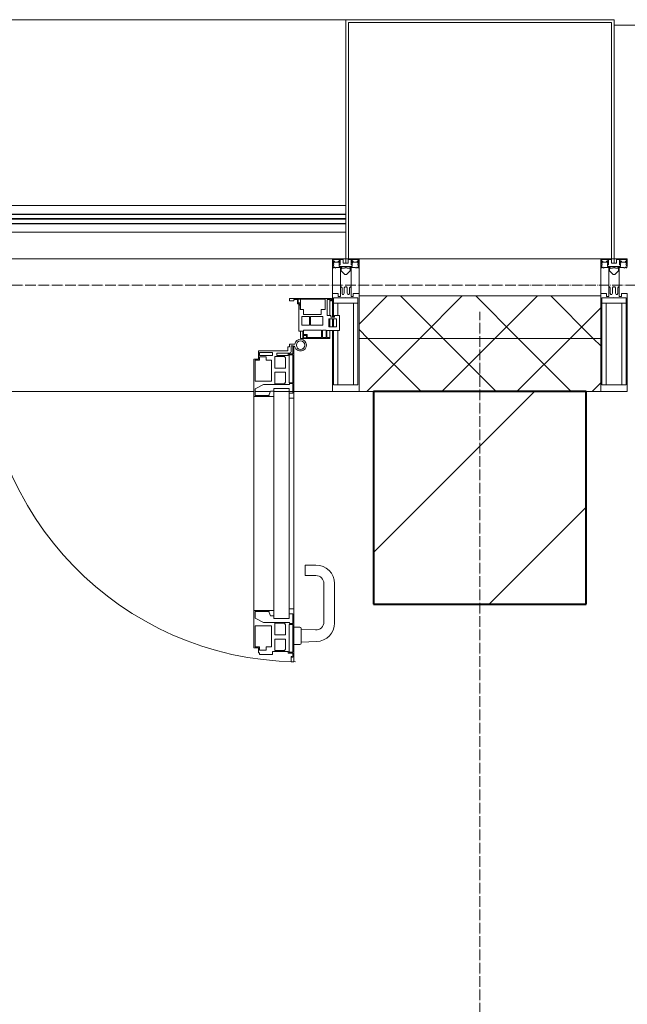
# Model space of a CAD drawing. Header units: millimetres. Extents: x -816133 to 919604, y 87941 to 147341.
# Tile 243 of 256: x 153119 to 154263, y 137279 to 139133. Entities that reach past the tile are written whole.
import ezdxf

# ---------------------------------------------------------------- set-up
doc = ezdxf.new("R2010")
doc.units = ezdxf.units.MM
doc.linetypes.add('ADSK_Линия сетки', pattern=[25, 20, -2.5, 0, -2.5])
doc.linetypes.add('Линия сетки', pattern=[25, 20, -2.5, 0, -2.5])
for name, color, linetype, lineweight in [('A-200-M_WALL', 7, 'Continuous', 18), ('A-200-M_WALL_PAT', 7, 'Continuous', 40), ('A-214-M_CURT_WALL', 7, 'Continuous', 18), ('A-215-M_CURT_PANEL', 7, 'Continuous', 18), ('A-280-M_COLUMN', 7, 'Continuous', 18), ('A-325-M_DOOR', 7, 'Continuous', 18), ('S-280-M_COLUMN', 7, 'Continuous', 18), ('Z-030-M_GRID', 7, 'Continuous', 9), ('Z-060-M_DETAIL', 7, 'Continuous', 18), ('Поручни', 252, 'Continuous', 5), ('СС-011-ПОЖ-СИГНАЛИЗАЦИЯ', 1, 'Continuous', 30)]:
    doc.layers.add(name, color=color, linetype=linetype, lineweight=lineweight)

# ---------------------------------------------------------------- blocks, each defined once
blk = doc.blocks.new('13эт')
at = {"layer": 'S-280-M_COLUMN', "lineweight": 9}
h = blk.add_hatch(dxfattribs=at)
h.set_pattern_fill('FP_11', color=9, style=0, pattern_type=2)
h.set_pattern_definition([(45, (306945.4, 105532.93), (-314.309, 314.309), []), (45, (307259.7, 105532.93), (-314.309, 314.309), [555.625, -111.125, 3.353, -107.772])])
h.paths.add_polyline_path([(429095.4, 138032.9), (429495.4, 138032.9), (429495.4, 138432.9), (429095.4, 138432.9), (429095.4, 138055.3)])
at = {"layer": 'A-200-M_WALL', "color": 9, "lineweight": 9}
for p, q in [((429522.9, 138612.9), (429067.9, 138612.9)), ((429067.9, 138612.9), (429067.9, 138432.9)), ((429522.9, 138432.9), (429522.9, 138612.9)), ((429522.9, 138532.9), (429067.9, 138532.9)), ((429067.9, 138432.9), (429095.4, 138432.9)), ((429495.4, 138432.9), (429522.9, 138432.9))]:
    blk.add_line(p, q, dxfattribs=at)
at = {"layer": 'A-200-M_WALL_PAT', "color": 9, "linetype": 'Continuous', "lineweight": 5}
for p, q in [((429067.9, 138560), (429120.9, 138612.9)), ((429226.1, 138532.9), (429146.1, 138612.9)), ((429182.3, 138532.9), (429262.3, 138612.9)), ((429367.5, 138532.9), (429287.5, 138612.9)), ((429323.7, 138532.9), (429403.7, 138612.9)), ((429508.9, 138532.9), (429428.9, 138612.9)), ((429465.1, 138532.9), (429522.9, 138590.7)), ((429084.6, 138532.9), (429067.9, 138549.7)), ((429082.3, 138432.9), (429182.3, 138532.9)), ((429184.6, 138432.9), (429084.6, 138532.9)), ((429223.7, 138432.9), (429323.7, 138532.9)), ((429326.1, 138432.9), (429226.1, 138532.9)), ((429365.1, 138432.9), (429465.1, 138532.9)), ((429467.5, 138432.9), (429367.5, 138532.9)), ((429522.9, 138518.9), (429508.9, 138532.9)), ((429506.5, 138432.9), (429522.9, 138449.3))]:
    blk.add_line(p, q, dxfattribs=at)
at = {"layer": 'A-214-M_CURT_WALL', "color": 9, "lineweight": 5}
for p, q in [((429017.9, 138682.9), (427705.4, 138682.9)), ((428869.9, 138432.9), (427853.4, 138432.9)), ((428900.8, 138432.9), (428872.2, 138432.9)), ((428943.3, 138432.9), (428907.6, 138432.9)), ((429017.9, 138432.9), (428945.4, 138432.9))]:
    blk.add_line(p, q, dxfattribs=at)
at = {"layer": 'A-214-M_CURT_WALL', "color": 9, "lineweight": 5, "extrusion": (0, 0, -1)}
for p, q in [((429042.9, 138682.9), (429017.9, 138682.9)), ((429017.9, 138682.9), (429017.9, 138572.8)), ((429067.9, 138682.9), (429047.9, 138682.9)), ((429067.9, 138432.9), (429067.9, 138682.9)), ((429542.9, 138682.9), (429522.9, 138682.9)), ((429522.9, 138682.9), (429522.9, 138432.9)), ((429572.9, 138682.9), (429547.9, 138682.9)), ((429017.9, 138569.6), (429017.9, 138554.6)), ((429017.9, 138547.8), (429017.9, 138432.9)), ((429017.9, 138432.9), (429067.9, 138432.9)), ((429522.9, 138432.9), (429572.9, 138432.9))]:
    blk.add_line(p, q, dxfattribs=at)
at = {"layer": 'A-215-M_CURT_PANEL', "color": 9, "lineweight": 5}
for p, q in [((429015.9, 138608.4), (428936.9, 138608.4)), ((428936.9, 138608.4), (428936.9, 138603.4)), ((428945.5, 138603.4), (428945.5, 138606.4)), ((428945.5, 138606.4), (428951.9, 138606.4)), ((428951.9, 138606.4), (428951.9, 138598.1)), ((428953.6, 138599.8), (428953.6, 138606.6)), ((428953.6, 138606.6), (429004.1, 138606.6)), ((428957.9, 138606.8), (428957.9, 138587.4)), ((429004.1, 138606.6), (429004.1, 138587.4)), ((429007.9, 138576.3), (429007.9, 138606.2)), ((429007.9, 138606.2), (429014.4, 138606.2)), ((429012.9, 138576.3), (429012.9, 138606.2)), ((429014.4, 138606.2), (429014.4, 138603.5)), ((429015.9, 138603.5), (429015.9, 138608.4)), ((428936.9, 138603.4), (428945.5, 138603.4)), ((428951.9, 138598.1), (428954.9, 138598.1)), ((428956.6, 138599.8), (428953.6, 138599.8)), ((428954.9, 138598.1), (428954.9, 138546.4)), ((428956.6, 138594.7), (428956.6, 138599.8)), ((428957.4, 138593.9), (428956.6, 138594.7)), ((428957.4, 138587.4), (428957.4, 138593.9)), ((428963.7, 138587.4), (428957.4, 138587.4)), ((428963.7, 138577.9), (428963.7, 138587.4)), ((429004.1, 138587.4), (428996.9, 138587.4)), ((428996.9, 138587.4), (428996.9, 138577.9)), ((429014.4, 138603.5), (429015.9, 138603.5)), ((428960.3, 138558), (428960.3, 138574.2)), ((428960.3, 138574.2), (428974.6, 138574.2)), ((428996.9, 138577.9), (428963.7, 138577.9)), ((428974.6, 138574.2), (428974.6, 138558)), ((428976.8, 138558), (428976.8, 138574.2)), ((428976.8, 138574.2), (428999.5, 138574.2)), ((428999.5, 138574.2), (428999.5, 138558)), ((429014.9, 138576.3), (429007.9, 138576.3)), ((429010.8, 138554.6), (429010.8, 138569.6)), ((429010.8, 138569.6), (429025.8, 138569.6)), ((429012.9, 138554.6), (429012.9, 138569.6)), ((429014.9, 138572.8), (429014.9, 138576.3)), ((429021.9, 138572.8), (429014.9, 138572.8)), ((429030.9, 138576.3), (429021.9, 138576.3)), ((429021.9, 138576.3), (429021.9, 138572.8)), ((429025.8, 138569.6), (429025.8, 138554.6)), ((429030.9, 138547.8), (429030.9, 138576.3)), ((428974.6, 138558), (428960.3, 138558)), ((428999.5, 138558), (428976.8, 138558)), ((429025.8, 138554.6), (429010.8, 138554.6)), ((428954.9, 138546.4), (428961.9, 138546.4)), ((428957.9, 138546.4), (428957.9, 138532.9)), ((428957.9, 138532.9), (428961.9, 138532.9)), ((428961.9, 138546.4), (428961.9, 138532.9)), ((428961.9, 138532.9), (429012.9, 138532.9)), ((428963.2, 138534.2), (428963.2, 138538.5)), ((428963.2, 138538.5), (428969.2, 138538.5)), ((428969.2, 138534.2), (428963.2, 138534.2)), ((428963.5, 138548.7), (428997.5, 138548.7)), ((428963.5, 138540.1), (428963.5, 138548.7)), ((428970.5, 138540.1), (428963.5, 138540.1)), ((428969.2, 138538.5), (428969.2, 138534.2)), ((428970.5, 138534.5), (428970.5, 138540.1)), ((428997.5, 138534.5), (428970.5, 138534.5)), ((428997.5, 138548.7), (428997.5, 138534.5)), ((428998.9, 138534.7), (428998.9, 138548.4)), ((428998.9, 138548.4), (429005.9, 138548.4)), ((429005.9, 138534.7), (428998.9, 138534.7)), ((429005.9, 138548.4), (429005.9, 138534.7)), ((429007.5, 138534.4), (429007.5, 138547.8)), ((429007.5, 138547.8), (429030.9, 138547.8)), ((429012.9, 138534.4), (429007.5, 138534.4)), ((429012.9, 138534.4), (429012.9, 138547.8)), ((429012.9, 138532.9), (429012.9, 138534.4))]:
    blk.add_line(p, q, dxfattribs=at)
at = {"layer": 'A-280-M_COLUMN', "color": 9, "lineweight": 5}
for p, q in [((429042.9, 139132.9), (427680.4, 139132.9)), ((429547.9, 139132.9), (429042.9, 139132.9)), ((429042.9, 139132.9), (429042.9, 138682.9)), ((429047.9, 138682.9), (429047.9, 139127.9)), ((429047.9, 139127.9), (429542.9, 139127.9)), ((429542.9, 139127.9), (429542.9, 138682.9)), ((429547.9, 138682.9), (429547.9, 139132.9)), ((430910.4, 139122.9), (429547.9, 139122.9)), ((429042.9, 138682.9), (429047.9, 138682.9)), ((429067.9, 138682.9), (429522.9, 138682.9)), ((429542.9, 138682.9), (429547.9, 138682.9))]:
    blk.add_line(p, q, dxfattribs=at)
at = {"layer": 'A-325-M_DOOR', "color": 9, "lineweight": 5}
for p, q in [((428934.1, 138517.3), (428936.8, 138517.3)), ((428934.1, 138509.6), (428934.1, 138517.3)), ((428936.8, 138522.2), (428947, 138522.2)), ((428936.8, 138517.3), (428936.8, 138522.2)), ((428943.3, 138518.7), (428940.3, 138518.7)), ((428940.3, 138518.7), (428940.3, 138508.4)), ((428943.3, 138503.7), (428943.3, 138518.7)), ((428945.4, 138518.7), (428945.4, 138420.7)), ((428878.8, 138509.6), (428934.1, 138509.6)), ((428878.8, 138493.7), (428878.8, 138509.6)), ((428880.3, 138506.2), (428880.3, 138500.7)), ((428905.3, 138506.2), (428880.3, 138506.2)), ((428880.3, 138500.7), (428905.3, 138500.7)), ((428880.5, 138498.5), (428880.5, 138492)), ((428892.9, 138498.5), (428880.5, 138498.5)), ((428892.9, 138491.9), (428892.9, 138498.5)), ((428905.3, 138500.7), (428905.3, 138506.2)), ((428909.4, 138498.9), (428909.4, 138477.2)), ((428927.7, 138498.9), (428909.4, 138498.9)), ((428913, 138505.4), (428913, 138500.7)), ((428937.2, 138505.4), (428913, 138505.4)), ((428913, 138500.7), (428934.6, 138500.7)), ((428929.3, 138496.2), (428927.7, 138498.9)), ((428929.3, 138477.2), (428929.3, 138496.2)), ((428934.6, 138503.7), (428943.3, 138503.7)), ((428934.6, 138500.7), (428934.6, 138503.7)), ((428936.3, 138502), (428936.3, 138449.6)), ((428943.3, 138502), (428936.3, 138502)), ((428943.3, 138449.6), (428943.3, 138502)), ((428869.9, 138493.7), (428878.8, 138493.7)), ((428869.9, 138423.7), (428869.9, 138493.7)), ((428872.3, 138492), (428872.3, 138452.4)), ((428880.5, 138492), (428872.3, 138492)), ((428903, 138491.9), (428892.9, 138491.9)), ((428903, 138452.4), (428903, 138491.9)), ((428909.4, 138477.2), (428929.3, 138477.2)), ((428929.3, 138469.4), (428909.4, 138469.4)), ((428909.4, 138469.4), (428909.4, 138447.7)), ((428929.3, 138450.3), (428929.3, 138469.4)), ((428888, 138445.9), (428872.2, 138438.2)), ((428872.3, 138452.4), (428903, 138452.4)), ((428937.1, 138445.9), (428888, 138445.9)), ((428907.6, 138005.6), (428907.6, 138438.7)), ((428936.3, 138438.7), (428907.6, 138438.7)), ((428909.4, 138447.7), (428927.7, 138447.7)), ((428927.7, 138447.7), (428929.3, 138450.3)), ((428936.3, 138449.6), (428943.3, 138449.6)), ((428936.3, 138438.7), (428936.3, 138005.6)), ((428937.1, 138447.9), (428937.1, 138445.9)), ((428943.3, 138447.9), (428937.1, 138447.9)), ((428943.3, 138429.8), (428943.3, 138447.9)), ((428945.4, 138438.7), (428945.4, 138005.6)), ((428907.6, 138423.7), (428869.9, 138423.7)), ((428869.9, 138020.6), (428869.9, 138423.7)), ((428872.2, 138438.2), (428872.2, 138425.2)), ((428872.2, 138425.2), (428898.8, 138425.2)), ((428898.8, 138427.3), (428901, 138433.4)), ((428898.8, 138425.2), (428898.8, 138427.3)), ((428901, 138433.4), (428907.6, 138433.4)), ((428907.6, 138433.4), (428907.6, 138423.7)), ((428936.3, 138429.8), (428943.3, 138429.8)), ((428936.3, 138420.7), (428936.3, 138429.8)), ((428945.4, 138420.7), (428936.3, 138420.7)), ((428986.8, 138106.4), (428966.8, 138106.4)), ((428966.8, 138106.4), (428966.8, 138086.4)), ((428966.8, 138086.4), (428986.8, 138086.4)), ((429001.8, 138071.4), (429001.8, 137999.2)), ((429021.8, 137997.2), (429021.8, 138071.4)), ((428869.9, 138020.6), (428907.6, 138020.6)), ((428869.9, 137950.6), (428869.9, 138020.6)), ((428869.9, 138020.6), (428907.6, 138020.6)), ((428869.9, 137950.6), (428869.9, 138020.6)), ((428872.2, 138019.1), (428872.2, 138006.1)), ((428898.8, 138019.1), (428872.2, 138019.1)), ((428872.2, 138019.1), (428872.2, 138006.1)), ((428898.8, 138019.1), (428872.2, 138019.1)), ((428898.8, 138017), (428898.8, 138019.1)), ((428898.8, 138017), (428898.8, 138019.1)), ((428901, 138011), (428898.8, 138017)), ((428901, 138011), (428898.8, 138017)), ((428907.6, 138020.6), (428907.6, 138011)), ((428907.6, 138020.6), (428907.6, 138011)), ((428936.3, 138023.6), (428945.4, 138023.6)), ((428936.3, 138014.5), (428936.3, 138023.6)), ((428936.3, 138023.6), (428945.4, 138023.6)), ((428936.3, 138014.5), (428936.3, 138023.6)), ((428943.3, 138014.5), (428936.3, 138014.5)), ((428943.3, 138014.5), (428936.3, 138014.5)), ((428943.3, 137996.4), (428943.3, 138014.5)), ((428943.3, 137996.4), (428943.3, 138014.5)), ((428945.4, 138023.6), (428945.4, 137924)), ((428945.4, 138023.6), (428945.4, 137924)), ((428872.2, 138006.1), (428888, 137998.4)), ((428872.2, 138006.1), (428888, 137998.4)), ((428888, 137998.4), (428937.1, 137998.4)), ((428888, 137998.4), (428937.1, 137998.4)), ((428907.6, 138011), (428901, 138011)), ((428907.6, 138011), (428901, 138011)), ((428936.3, 138005.6), (428907.6, 138005.6)), ((428909.4, 137996.7), (428909.4, 137975)), ((428927.7, 137996.7), (428909.4, 137996.7)), ((428909.4, 137996.7), (428909.4, 137975)), ((428927.7, 137996.7), (428909.4, 137996.7)), ((428929.3, 137994), (428927.7, 137996.7)), ((428929.3, 137994), (428927.7, 137996.7)), ((428929.3, 137975), (428929.3, 137994)), ((428929.3, 137975), (428929.3, 137994)), ((428943.3, 137994.7), (428936.3, 137994.7)), ((428936.3, 137994.7), (428936.3, 137942.3)), ((428943.3, 137994.7), (428936.3, 137994.7)), ((428936.3, 137994.7), (428936.3, 137942.3)), ((428937.1, 137998.4), (428937.1, 137996.4)), ((428937.1, 137998.4), (428937.1, 137996.4)), ((428937.1, 137996.4), (428943.3, 137996.4)), ((428937.1, 137996.4), (428943.3, 137996.4)), ((428943.3, 137942.3), (428943.3, 137994.7)), ((428943.3, 137942.3), (428943.3, 137994.7)), ((428903, 137991.9), (428872.3, 137991.9)), ((428872.3, 137991.9), (428872.3, 137952.3)), ((428903, 137991.9), (428872.3, 137991.9)), ((428872.3, 137991.9), (428872.3, 137952.3)), ((428903, 137952.4), (428903, 137991.9)), ((428903, 137952.4), (428903, 137991.9)), ((428956.8, 137989.4), (428945.3, 137989.4)), ((428959.3, 137959.4), (428959.3, 137986.9)), ((428986.2, 137984.2), (428959.3, 137985.2)), ((428909.4, 137975), (428929.3, 137975)), ((428909.4, 137975), (428929.3, 137975)), ((428929.3, 137967.1), (428909.4, 137967.1)), ((428909.4, 137967.1), (428909.4, 137945.4)), ((428929.3, 137967.1), (428909.4, 137967.1)), ((428909.4, 137967.1), (428909.4, 137945.4)), ((428929.3, 137948.1), (428929.3, 137967.1)), ((428929.3, 137948.1), (428929.3, 137967.1)), ((428945.3, 137956.9), (428956.8, 137956.9)), ((428959.3, 137961.2), (428988.1, 137962.3)), ((428878.8, 137950.6), (428869.9, 137950.6)), ((428878.8, 137950.6), (428869.9, 137950.6)), ((428872.3, 137952.3), (428880.5, 137952.3)), ((428872.3, 137952.3), (428880.5, 137952.3)), ((428878.8, 137941.1), (428878.8, 137950.6)), ((428878.8, 137941.1), (428878.8, 137950.6)), ((428880.3, 137941.1), (428878.8, 137941.1)), ((428880.3, 137941.1), (428878.8, 137941.1)), ((428880.3, 137938.1), (428880.3, 137941.1)), ((428880.3, 137938.1), (428880.3, 137941.1)), ((428905.3, 137938.1), (428880.3, 137938.1)), ((428905.3, 137938.1), (428880.3, 137938.1)), ((428880.5, 137952.3), (428880.5, 137945.8)), ((428880.5, 137952.3), (428880.5, 137945.8)), ((428880.5, 137945.8), (428892.9, 137945.8)), ((428880.5, 137945.8), (428892.9, 137945.8)), ((428892.9, 137952.4), (428903, 137952.4)), ((428892.9, 137945.8), (428892.9, 137952.4)), ((428892.9, 137952.4), (428903, 137952.4)), ((428892.9, 137945.8), (428892.9, 137952.4)), ((428905.3, 137943.6), (428905.3, 137938.1)), ((428934.6, 137943.6), (428905.3, 137943.6)), ((428905.3, 137943.6), (428905.3, 137938.1)), ((428934.6, 137943.6), (428905.3, 137943.6)), ((428909.4, 137945.4), (428927.7, 137945.4)), ((428909.4, 137945.4), (428927.7, 137945.4)), ((428927.7, 137945.4), (428929.3, 137948.1)), ((428927.7, 137945.4), (428929.3, 137948.1)), ((428934.6, 137940.6), (428934.6, 137943.6)), ((428934.6, 137940.6), (428934.6, 137943.6)), ((428943.3, 137940.6), (428934.6, 137940.6)), ((428943.3, 137940.6), (428934.6, 137940.6)), ((428936.3, 137942.3), (428943.3, 137942.3)), ((428936.3, 137942.3), (428943.3, 137942.3)), ((428943.3, 137932.6), (428943.3, 137940.6)), ((428943.3, 137932.6), (428943.3, 137940.6)), ((428940.3, 137934), (428941.5, 137934)), ((428940.3, 137924), (428940.3, 137934)), ((428940.3, 137934), (428941.5, 137934)), ((428940.3, 137924), (428940.3, 137934)), ((428945.4, 137924), (428940.3, 137924)), ((428945.4, 137924), (428940.3, 137924)), ((428941.5, 137934), (428941.5, 137932.6)), ((428941.5, 137934), (428941.5, 137932.6)), ((428941.5, 137932.6), (428943.3, 137932.6)), ((428941.5, 137932.6), (428943.3, 137932.6))]:
    blk.add_line(p, q, dxfattribs=at)
for centre, radius, start, end in [((428957.9, 138520.3), 11, 196.047, 170.0284), ((428957.9, 138520.3), 596.2, 179.296, 269.0613), ((428945.4, 138516.7), 2.03, 16.0721, 90), ((428957.9, 138520.3), 8, 90, 270), ((428957.9, 138520.3), 8, 270, 90), ((428937.2, 138508.4), 3, 270, 0), ((428986.8, 138071.4), 35, 0, 90), ((428986.8, 138071.4), 15, 0, 90), ((428986.8, 137999.2), 15, 267.8056, 0), ((428986.8, 137997.2), 35, 272.1945, 0), ((428956.8, 137986.9), 2.5, 0, 90), ((428956.8, 137959.4), 2.5, 270, 0)]:
    blk.add_arc(centre, radius, start, end, dxfattribs=at)
at = {"layer": 'S-280-M_COLUMN', "color": 9, "lineweight": 40}
for p, q in [((429495.4, 138432.9), (429095.4, 138432.9)), ((429095.4, 138432.9), (429095.4, 138032.9)), ((429495.4, 138032.9), (429495.4, 138432.9)), ((429095.4, 138032.9), (429495.4, 138032.9))]:
    blk.add_line(p, q, dxfattribs=at)
at = {"layer": 'Z-030-M_GRID', "color": 9, "linetype": 'ADSK_Линия сетки'}
blk.add_line((443695.4, 138632.9), (399384.3, 138632.9), dxfattribs=at)
at = {"layer": 'Z-030-M_GRID', "color": 9, "linetype": 'Линия сетки'}
blk.add_line((429295.4, 117558.7), (429295.4, 138582.9), dxfattribs=at)
at = {"layer": 'Z-060-M_DETAIL', "color": 9, "lineweight": 5, "extrusion": (0, 0, -1)}
for p, q in [((429017.9, 138682.9), (429017.9, 138668.7)), ((429017.9, 138682.9), (429042.9, 138682.9)), ((429019.2, 138681.6), (429019.2, 138673)), ((429019.2, 138681.6), (429031.1, 138681.6)), ((429031.1, 138681.6), (429031.1, 138676)), ((429038.1, 138681.4), (429032.4, 138681.4)), ((429032.4, 138681.4), (429032.4, 138671.7)), ((429038.1, 138681.4), (429038.1, 138674.9)), ((429067.9, 138682.9), (429042.9, 138682.9)), ((429042.9, 138682.9), (429042.9, 138674.9)), ((429042.9, 138682.9), (429042.9, 138674.9)), ((429047.7, 138681.4), (429053.4, 138681.4)), ((429047.7, 138681.4), (429047.7, 138674.9)), ((429053.4, 138681.4), (429053.4, 138671.7)), ((429066.6, 138681.6), (429054.7, 138681.6)), ((429054.7, 138681.6), (429054.7, 138676)), ((429066.6, 138681.6), (429066.6, 138673)), ((429067.9, 138682.9), (429067.9, 138668.7)), ((429522.9, 138682.9), (429522.9, 138668.7)), ((429522.9, 138682.9), (429547.9, 138682.9)), ((429524.2, 138681.6), (429524.2, 138673)), ((429524.2, 138681.6), (429536.1, 138681.6)), ((429536.1, 138681.6), (429536.1, 138676)), ((429543.1, 138681.4), (429537.4, 138681.4)), ((429537.4, 138681.4), (429537.4, 138671.7)), ((429543.1, 138681.4), (429543.1, 138674.9)), ((429572.9, 138682.9), (429547.9, 138682.9)), ((429547.9, 138682.9), (429547.9, 138674.9)), ((429547.9, 138682.9), (429547.9, 138674.9)), ((429552.7, 138681.4), (429558.4, 138681.4)), ((429552.7, 138681.4), (429552.7, 138674.9)), ((429558.4, 138681.4), (429558.4, 138671.7)), ((429571.6, 138681.6), (429559.7, 138681.6)), ((429559.7, 138681.6), (429559.7, 138676)), ((429571.6, 138681.6), (429571.6, 138673)), ((429572.9, 138682.9), (429572.9, 138668.7)), ((429019.1, 138668.4), (429017.9, 138668.7)), ((429020.4, 138672.4), (429019.1, 138668.4)), ((429019.1, 138665.9), (429019.1, 138668.4)), ((429020.6, 138665.9), (429019.1, 138665.9)), ((429020.4, 138672.4), (429019.2, 138673)), ((429019.7, 138672.8), (429020.4, 138675)), ((429021.6, 138678.4), (429020.4, 138678.4)), ((429020.4, 138675), (429020.4, 138678.4)), ((429020.6, 138666.9), (429021.6, 138666.9)), ((429020.6, 138665.9), (429020.6, 138666.9)), ((429021.6, 138678.4), (429021.6, 138676.4)), ((429021.6, 138676.4), (429028.7, 138676.4)), ((429023.9, 138665.3), (429021.6, 138666.9)), ((429024.5, 138666.3), (429023.9, 138665.3)), ((429035.5, 138666.3), (429024.5, 138666.3)), ((429029.7, 138678.4), (429028.7, 138678.4)), ((429028.7, 138676.4), (429028.7, 138678.4)), ((429029.7, 138678.4), (429030.7, 138675.7)), ((429030.2, 138675.3), (429031.1, 138676)), ((429030.2, 138675.3), (429031.6, 138671.5)), ((429030.7, 138673.9), (429030.7, 138668.1)), ((429030.7, 138668.1), (429042.9, 138668.1)), ((429032.4, 138671.7), (429031.6, 138671.5)), ((429032.9, 138629.9), (429032.9, 138665.9)), ((429032.9, 138665.9), (429035.4, 138665.9)), ((429035.4, 138664.5), (429034.4, 138664.5)), ((429034.4, 138664.5), (429034.4, 138659.9)), ((429035.4, 138665.9), (429035.4, 138664.5)), ((429035.5, 138664.9), (429035.5, 138666.3)), ((429040.3, 138664.9), (429035.5, 138664.9)), ((429042.9, 138674.9), (429038.1, 138674.9)), ((429040.3, 138664.9), (429040.3, 138666.1)), ((429040.3, 138666.1), (429042.9, 138666.1)), ((429042.9, 138674.9), (429047.7, 138674.9)), ((429042.9, 138668.1), (429042.9, 138666.1)), ((429055.1, 138668.1), (429042.9, 138668.1)), ((429042.9, 138668.1), (429042.9, 138666.1)), ((429045.5, 138666.1), (429042.9, 138666.1)), ((429045.5, 138664.9), (429045.5, 138666.1)), ((429045.5, 138664.9), (429050.3, 138664.9)), ((429050.3, 138664.9), (429050.3, 138666.3)), ((429050.3, 138666.3), (429061.3, 138666.3)), ((429052.9, 138665.9), (429050.4, 138665.9)), ((429050.4, 138665.9), (429050.4, 138664.5)), ((429050.4, 138664.5), (429051.4, 138664.5)), ((429051.4, 138664.5), (429051.4, 138659.9)), ((429052.9, 138629.9), (429052.9, 138665.9)), ((429053.4, 138671.7), (429054.2, 138671.5)), ((429055.6, 138675.3), (429054.2, 138671.5)), ((429055.6, 138675.3), (429054.7, 138676)), ((429056.1, 138678.4), (429055.1, 138675.7)), ((429055.1, 138673.9), (429055.1, 138668.1)), ((429056.1, 138678.4), (429057.1, 138678.4)), ((429057.1, 138676.4), (429057.1, 138678.4)), ((429064.2, 138676.4), (429057.1, 138676.4)), ((429061.3, 138666.3), (429061.9, 138665.3)), ((429061.9, 138665.3), (429064.2, 138666.9)), ((429064.2, 138678.4), (429065.4, 138678.4)), ((429064.2, 138678.4), (429064.2, 138676.4)), ((429065.2, 138666.9), (429064.2, 138666.9)), ((429065.2, 138665.9), (429065.2, 138666.9)), ((429065.2, 138665.9), (429066.8, 138665.9)), ((429065.4, 138675), (429065.4, 138678.4)), ((429066.1, 138672.8), (429065.4, 138675)), ((429065.4, 138672.4), (429066.6, 138673)), ((429065.4, 138672.4), (429066.8, 138668.4)), ((429066.8, 138668.4), (429067.9, 138668.7)), ((429066.8, 138665.9), (429066.8, 138668.4)), ((429524.1, 138668.4), (429522.9, 138668.7)), ((429525.4, 138672.4), (429524.1, 138668.4)), ((429524.1, 138665.9), (429524.1, 138668.4)), ((429525.6, 138665.9), (429524.1, 138665.9)), ((429525.4, 138672.4), (429524.2, 138673)), ((429524.7, 138672.8), (429525.4, 138675)), ((429526.6, 138678.4), (429525.4, 138678.4)), ((429525.4, 138675), (429525.4, 138678.4)), ((429525.6, 138666.9), (429526.6, 138666.9)), ((429525.6, 138665.9), (429525.6, 138666.9)), ((429526.6, 138678.4), (429526.6, 138676.4)), ((429526.6, 138676.4), (429533.7, 138676.4)), ((429528.9, 138665.3), (429526.6, 138666.9)), ((429529.5, 138666.3), (429528.9, 138665.3)), ((429540.5, 138666.3), (429529.5, 138666.3)), ((429534.7, 138678.4), (429533.7, 138678.4)), ((429533.7, 138676.4), (429533.7, 138678.4)), ((429534.7, 138678.4), (429535.7, 138675.7)), ((429535.2, 138675.3), (429536.1, 138676)), ((429535.2, 138675.3), (429536.6, 138671.5)), ((429535.7, 138673.9), (429535.7, 138668.1)), ((429535.7, 138668.1), (429547.9, 138668.1)), ((429537.4, 138671.7), (429536.6, 138671.5)), ((429537.9, 138629.9), (429537.9, 138665.9)), ((429537.9, 138665.9), (429540.4, 138665.9)), ((429540.4, 138664.5), (429539.4, 138664.5)), ((429539.4, 138664.5), (429539.4, 138659.9)), ((429540.4, 138665.9), (429540.4, 138664.5)), ((429540.5, 138664.9), (429540.5, 138666.3)), ((429545.3, 138664.9), (429540.5, 138664.9)), ((429547.9, 138674.9), (429543.1, 138674.9)), ((429545.3, 138664.9), (429545.3, 138666.1)), ((429545.3, 138666.1), (429547.9, 138666.1)), ((429547.9, 138674.9), (429552.7, 138674.9)), ((429547.9, 138668.1), (429547.9, 138666.1)), ((429560.1, 138668.1), (429547.9, 138668.1)), ((429547.9, 138668.1), (429547.9, 138666.1)), ((429550.5, 138666.1), (429547.9, 138666.1)), ((429550.5, 138664.9), (429550.5, 138666.1)), ((429550.5, 138664.9), (429555.3, 138664.9)), ((429555.3, 138664.9), (429555.3, 138666.3)), ((429555.3, 138666.3), (429566.3, 138666.3)), ((429557.9, 138665.9), (429555.4, 138665.9)), ((429555.4, 138665.9), (429555.4, 138664.5)), ((429555.4, 138664.5), (429556.4, 138664.5)), ((429556.4, 138664.5), (429556.4, 138659.9)), ((429557.9, 138629.9), (429557.9, 138665.9)), ((429558.4, 138671.7), (429559.2, 138671.5)), ((429560.6, 138675.3), (429559.2, 138671.5)), ((429560.6, 138675.3), (429559.7, 138676)), ((429561.1, 138678.4), (429560.1, 138675.7)), ((429560.1, 138673.9), (429560.1, 138668.1)), ((429561.1, 138678.4), (429562.1, 138678.4)), ((429562.1, 138676.4), (429562.1, 138678.4)), ((429569.2, 138676.4), (429562.1, 138676.4)), ((429566.3, 138666.3), (429566.9, 138665.3)), ((429566.9, 138665.3), (429569.2, 138666.9)), ((429569.2, 138678.4), (429570.4, 138678.4)), ((429569.2, 138678.4), (429569.2, 138676.4)), ((429570.2, 138666.9), (429569.2, 138666.9)), ((429570.2, 138665.9), (429570.2, 138666.9)), ((429570.2, 138665.9), (429571.8, 138665.9)), ((429570.4, 138675), (429570.4, 138678.4)), ((429571.1, 138672.8), (429570.4, 138675)), ((429570.4, 138672.4), (429571.6, 138673)), ((429570.4, 138672.4), (429571.8, 138668.4)), ((429571.8, 138668.4), (429572.9, 138668.7)), ((429571.8, 138665.9), (429571.8, 138668.4)), ((429034.4, 138659.9), (429041.4, 138653)), ((429041.4, 138653), (429042.9, 138653)), ((429044.4, 138653), (429042.9, 138653)), ((429051.4, 138659.9), (429044.4, 138653)), ((429539.4, 138659.9), (429546.4, 138653)), ((429546.4, 138653), (429547.9, 138653)), ((429549.4, 138653), (429547.9, 138653)), ((429556.4, 138659.9), (429549.4, 138653)), ((429032.9, 138629.9), (429032.9, 138611.7)), ((429034.2, 138629.9), (429032.9, 138629.9)), ((429034.2, 138629.9), (429035.9, 138628.3)), ((429035.9, 138617.7), (429035.9, 138628.3)), ((429041.6, 138629.9), (429040, 138628.3)), ((429040, 138617.9), (429040, 138628.3)), ((429042.9, 138629.9), (429041.6, 138629.9)), ((429042.9, 138629.9), (429044.2, 138629.9)), ((429044.2, 138629.9), (429045.8, 138628.3)), ((429045.8, 138617.9), (429045.8, 138628.3)), ((429051.6, 138629.9), (429049.9, 138628.3)), ((429049.9, 138617.7), (429049.9, 138628.3)), ((429051.6, 138629.9), (429052.9, 138629.9)), ((429052.9, 138629.9), (429052.9, 138611.7)), ((429537.9, 138629.9), (429537.9, 138611.7)), ((429539.2, 138629.9), (429537.9, 138629.9)), ((429539.2, 138629.9), (429540.9, 138628.3)), ((429540.9, 138617.7), (429540.9, 138628.3)), ((429546.6, 138629.9), (429545, 138628.3)), ((429545, 138617.9), (429545, 138628.3)), ((429547.9, 138629.9), (429546.6, 138629.9)), ((429547.9, 138629.9), (429549.2, 138629.9)), ((429549.2, 138629.9), (429550.8, 138628.3)), ((429550.8, 138617.9), (429550.8, 138628.3)), ((429556.6, 138629.9), (429554.9, 138628.3)), ((429554.9, 138617.7), (429554.9, 138628.3)), ((429556.6, 138629.9), (429557.9, 138629.9)), ((429557.9, 138629.9), (429557.9, 138611.7)), ((429028.9, 138617.7), (429017.9, 138617.7)), ((429017.9, 138617.7), (429017.9, 138572.8)), ((429042.4, 138609.4), (429019.9, 138609.4)), ((429019.9, 138572.8), (429019.9, 138609.4)), ((429028.9, 138611.7), (429028.9, 138617.7)), ((429032.9, 138611.7), (429028.9, 138611.7)), ((429035.9, 138617.7), (429037, 138615.7)), ((429038.8, 138615.7), (429037, 138615.7)), ((429038.8, 138615.7), (429040, 138617.9)), ((429043.4, 138609.4), (429065.9, 138609.4)), ((429047, 138615.7), (429045.8, 138617.9)), ((429047, 138615.7), (429048.8, 138615.7)), ((429049.9, 138617.7), (429048.8, 138615.7)), ((429052.9, 138611.7), (429056.9, 138611.7)), ((429056.9, 138617.7), (429067.9, 138617.7)), ((429056.9, 138611.7), (429056.9, 138617.7)), ((429065.9, 138445.6), (429065.9, 138609.4)), ((429067.9, 138617.7), (429067.9, 138432.9)), ((429533.9, 138617.7), (429522.9, 138617.7)), ((429522.9, 138617.7), (429522.9, 138432.9)), ((429547.4, 138609.4), (429524.9, 138609.4)), ((429524.9, 138445.6), (429524.9, 138609.4)), ((429533.9, 138611.7), (429533.9, 138617.7)), ((429537.9, 138611.7), (429533.9, 138611.7)), ((429540.9, 138617.7), (429542, 138615.7)), ((429543.8, 138615.7), (429542, 138615.7)), ((429543.8, 138615.7), (429545, 138617.9)), ((429548.4, 138609.4), (429570.9, 138609.4)), ((429552, 138615.7), (429550.8, 138617.9)), ((429552, 138615.7), (429553.8, 138615.7)), ((429554.9, 138617.7), (429553.8, 138615.7)), ((429557.9, 138611.7), (429561.9, 138611.7)), ((429561.9, 138617.7), (429572.9, 138617.7)), ((429561.9, 138611.7), (429561.9, 138617.7)), ((429570.9, 138445.6), (429570.9, 138609.4)), ((429572.9, 138617.7), (429572.9, 138432.9)), ((429042.9, 138599), (429019.9, 138599)), ((429028, 138599), (429028, 138576.3)), ((429042.9, 138599), (429065.9, 138599)), ((429057.8, 138599), (429057.8, 138445.6)), ((429547.9, 138599), (429524.9, 138599)), ((429533, 138599), (429533, 138445.6)), ((429547.9, 138599), (429570.9, 138599)), ((429562.8, 138599), (429562.8, 138445.6)), ((429017.9, 138569.6), (429017.9, 138554.6)), ((429019.9, 138554.6), (429019.9, 138569.6)), ((429017.9, 138547.8), (429017.9, 138432.9)), ((429019.9, 138445.6), (429019.9, 138547.8)), ((429028, 138547.8), (429028, 138445.6)), ((429019.9, 138445.6), (429042.9, 138445.6)), ((429065.9, 138445.6), (429042.9, 138445.6)), ((429524.9, 138445.6), (429547.9, 138445.6)), ((429570.9, 138445.6), (429547.9, 138445.6)), ((429017.9, 138432.9), (429042.9, 138432.9)), ((429067.9, 138432.9), (429042.9, 138432.9)), ((429522.9, 138432.9), (429547.9, 138432.9)), ((429572.9, 138432.9), (429547.9, 138432.9))]:
    blk.add_line(p, q, dxfattribs=at)
for centre, start, end in [((-429042.4, 138609.9), 180, 270), ((-429043.4, 138609.9), 270, 0), ((-429547.4, 138609.9), 180, 270), ((-429548.4, 138609.9), 270, 0)]:
    blk.add_arc(centre, 0.5, start, end, dxfattribs=at)
at = {"layer": 'Поручни', "color": 9, "lineweight": 5}
for p, q in [((429042.9, 138782.9), (427680.4, 138782.9)), ((429042.9, 138766.9), (427680.4, 138766.9)), ((429042.9, 138766.4), (427680.4, 138766.4)), ((429042.9, 138758.4), (427680.4, 138758.4)), ((429042.9, 138757.4), (427680.4, 138757.4)), ((429042.9, 138749.4), (427680.4, 138749.4)), ((429042.9, 138748.9), (427680.4, 138748.9)), ((427680.4, 138732.9), (429042.9, 138732.9))]:
    blk.add_line(p, q, dxfattribs=at)

msp = doc.modelspace()

# ---------------------------------------------------------------- block references
at = {"layer": 'СС-011-ПОЖ-СИГНАЛИЗАЦИЯ', "color": 9, "lineweight": 30}
msp.add_blockref('13эт', (-275309.7, 0), dxfattribs=at)

doc.saveas('drawing.dxf')
